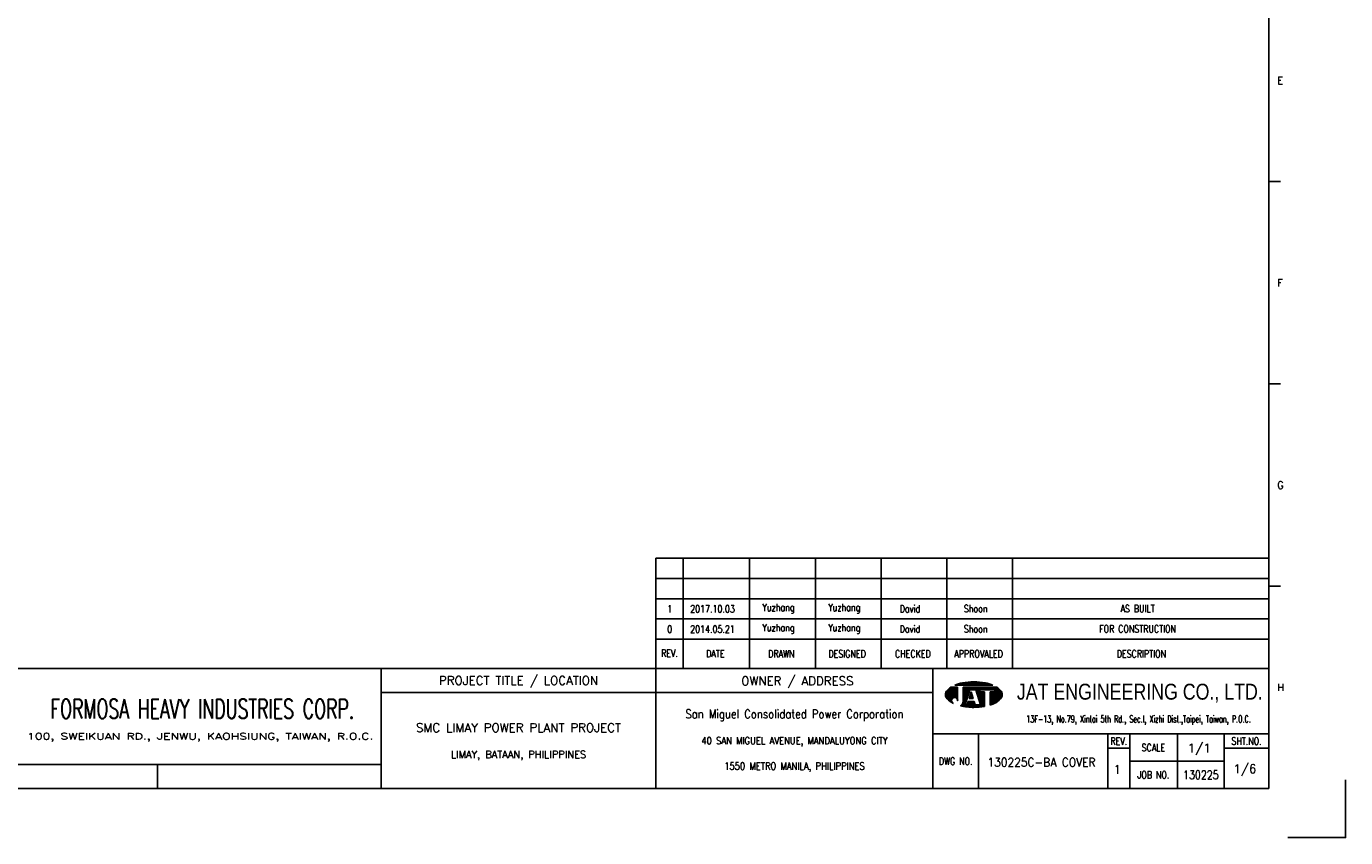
# Model space of a CAD drawing. Extents: x 1536 to 2142, y 390 to 818.
# Tile 2 of 3: x 1813 to 2142, y 390 to 592. Entities that reach past the tile are written whole.
import ezdxf
from ezdxf.enums import TextEntityAlignment as Align
from ezdxf.lldxf.tags import DXFTag

# ---------------------------------------------------------------- set-up
doc = ezdxf.new("R2010")
doc.units = 0
doc.header["$MEASUREMENT"] = 0
doc.layers.get('0').update_dxf_attribs({"linetype": 'CONTINUOUS'})
doc.layers.get('DEFPOINTS').update_dxf_attribs({"linetype": 'CONTINUOUS'})
for name, color, linetype in [('B_DIM', 7, 'CONTINUOUS'), ('CON', 4, 'CONTINUOUS'), ('HID', 2, 'HIDDEN'), ('T', 2, 'CONTINUOUS'), ('TEXT', 7, 'CONTINUOUS'), ('圖框CON', 4, 'CONTINUOUS'), ('框線', 6, 'CONTINUOUS')]:
    doc.layers.add(name, color=color, linetype=linetype)
doc.styles.add('AEH', font='simplex.shx', dxfattribs={"width": 0.8, "bigfont": 'ae.shx'})
doc.styles.add('DAYUKP', font='complex', dxfattribs={"bigfont": 'DAYUKP.SHX'})
doc.styles.add('E2', font='simplex.shx', dxfattribs={"height": 2})
doc.styles.add('E3', font='simplex.shx', dxfattribs={"height": 3})
doc.styles.add('ROMANS', font='romans', dxfattribs={"width": 0.8})
doc.styles.add('WMF-Arial0', font='arial.ttf')
tags = doc.linetypes.add('HIDDEN', pattern=[0.375, 0.25, -0.125]).pattern_tags.tags
tags[6:7] = [DXFTag(74, 4), DXFTag(75, 0), DXFTag(340, '0'), DXFTag(46, 1.0), DXFTag(50, 0.0), DXFTag(44, 0.0), DXFTag(45, 0.0)]
tags[4:5] = [DXFTag(74, 4), DXFTag(75, 0), DXFTag(340, '0'), DXFTag(46, 1.0), DXFTag(50, 0.0), DXFTag(44, 0.0), DXFTag(45, 0.0)]

# ---------------------------------------------------------------- blocks, each defined once
blk = doc.blocks.new('1880-TITLE_BLK')
at = {"layer": 'TEXT', "color": 2, "linetype": 'Continuous', "style": 'E3'}
for tag, p in [('SCALE', (790.95, 31.17)), ('DWG_NO', (736.41, 26.44)), ('REV', (762.59, 23.97)), ('SHT_NO', (806.74, 23.97))]:
    blk.add_attdef(tag, text='', height=3, dxfattribs=at).set_placement(p, align=Align.MIDDLE)
at = {"layer": 'TEXT', "linetype": 'Continuous', "style": 'E2', "width": 0.6}
for tag, p in [('REV_DATE', (418.65, 19.76)), ('APPR_DATE', (492.93, 19.76))]:
    blk.add_attdef(tag, text='', height=2, dxfattribs=at).set_placement(p, align=Align.MIDDLE_LEFT)
blk = doc.blocks.new('1')
at = {"layer": 'B_DIM'}
for p, q in [((1247.82, 1.18), (1095.17, 1.18)), ((1095.17, -26.3), (1095.17, 1.18)), ((1101.97, -26.3), (1101.97, 1.18)), ((1118.5, -26.3), (1118.5, 1.18)), ((1134.87, -26.3), (1134.87, 1.18)), ((1151.24, -26.3), (1151.24, 1.18)), ((1167.62, -26.3), (1167.62, 1.18)), ((1183.99, -26.3), (1183.99, 1.18)), ((1247.82, -3.86), (1095.17, -3.86)), ((1095.17, -24.02), (1095.17, -7.47)), ((1247.82, -8.91), (1095.17, -8.91)), ((1247.82, -13.95), (1095.17, -13.95)), ((1247.82, -18.99), (1095.17, -18.99))]:
    blk.add_line(p, q, dxfattribs=at)
at = {"layer": 'DEFPOINTS'}
blk.add_lwpolyline([(1252.5, -68.44), (1266.9, -68.44), (1266.9, -54.04)], dxfattribs=at)
at = {"layer": 'T', "color": 0, "lineweight": -3}
for p, q in [((1167.29, -32.86), (1169.2, -30.95)), ((1167.29, -32.72), (1169.06, -30.95)), ((1167.3, -32.99), (1169.34, -30.95)), ((1167.3, -32.57), (1168.92, -30.95)), ((1167.32, -33.11), (1169.47, -30.95)), ((1167.34, -33.22), (1169.61, -30.95)), ((1167.34, -32.39), (1168.78, -30.95)), ((1167.38, -33.33), (1169.75, -30.95)), ((1167.41, -32.18), (1168.64, -30.95)), ((1167.42, -33.43), (1169.89, -30.95)), ((1167.46, -33.52), (1170.03, -30.95)), ((1167.51, -33.61), (1170.17, -30.95)), ((1167.57, -33.69), (1170.3, -30.96)), ((1167.61, -31.84), (1168.15, -31.31)), ((1167.63, -33.77), (1170.3, -31.1)), ((1167.69, -33.85), (1170.3, -31.23)), ((1167.76, -33.92), (1170.3, -31.37)), ((1167.83, -33.99), (1170.3, -31.51)), ((1167.9, -34.06), (1170.3, -31.65)), ((1167.97, -34.13), (1170.3, -31.79)), ((1168.04, -34.19), (1170.3, -31.93)), ((1168.11, -34.26), (1170.3, -32.07)), ((1168.19, -34.32), (1170.3, -32.21)), ((1168.26, -34.39), (1170.3, -32.35)), ((1169.18, -33.61), (1170.3, -32.49)), ((1169.39, -33.53), (1170.3, -32.62)), ((1169.55, -33.52), (1170.3, -32.76)), ((1169.7, -30.45), (1169.79, -30.36)), ((1169.84, -30.45), (1170.01, -30.27)), ((1169.98, -30.45), (1170.23, -30.2)), ((1170.12, -30.45), (1170.43, -30.13)), ((1170.26, -30.45), (1170.63, -30.07)), ((1170.39, -30.45), (1170.82, -30.02)), ((1170.53, -30.45), (1171.01, -29.98)), ((1170.67, -30.45), (1171.19, -29.93)), ((1170.81, -30.45), (1171.36, -29.9)), ((1170.95, -30.45), (1171.54, -29.86)), ((1171.09, -30.45), (1171.7, -29.83)), ((1171.23, -30.45), (1171.87, -29.81)), ((1171.37, -30.45), (1172.04, -29.78)), ((1171.51, -30.45), (1172.2, -29.76)), ((1171.65, -30.45), (1172.36, -29.74)), ((1171.65, -33.23), (1173.92, -30.95)), ((1171.65, -33.09), (1173.78, -30.95)), ((1171.65, -32.95), (1173.64, -30.95)), ((1171.65, -32.81), (1173.51, -30.95)), ((1171.65, -32.67), (1173.37, -30.95)), ((1171.65, -32.53), (1173.23, -30.95)), ((1171.65, -32.39), (1173.09, -30.95)), ((1171.65, -32.26), (1172.95, -30.95)), ((1171.65, -32.12), (1172.81, -30.95)), ((1171.65, -31.98), (1172.67, -30.95)), ((1171.65, -31.84), (1172.53, -30.95)), ((1171.65, -31.42), (1172.12, -30.95)), ((1171.65, -31.28), (1171.98, -30.95)), ((1171.65, -31.14), (1171.84, -30.95)), ((1171.65, -31), (1171.7, -30.95)), ((1171.65, -31.7), (1172.39, -30.95)), ((1171.65, -31.56), (1172.25, -30.95)), ((1171.65, -33.37), (1173.29, -31.72)), ((1171.65, -33.51), (1173.23, -31.92)), ((1171.65, -33.65), (1173.16, -32.13)), ((1171.65, -33.78), (1173.1, -32.33)), ((1171.65, -33.92), (1173.03, -32.54)), ((1171.65, -34.06), (1172.97, -32.74)), ((1171.78, -30.45), (1172.52, -29.72)), ((1171.92, -30.45), (1172.67, -29.7)), ((1172.06, -30.45), (1172.83, -29.68)), ((1172.2, -30.45), (1172.98, -29.67)), ((1172.34, -30.45), (1173.13, -29.66)), ((1172.48, -30.45), (1173.28, -29.65)), ((1172.62, -30.45), (1173.43, -29.64)), ((1172.76, -30.45), (1173.58, -29.63)), ((1172.9, -30.45), (1173.72, -29.62)), ((1173.04, -30.45), (1173.87, -29.62)), ((1173.17, -30.45), (1174.01, -29.61)), ((1173.25, -33.44), (1173.87, -32.81)), ((1173.31, -30.45), (1174.15, -29.61)), ((1173.31, -33.23), (1173.84, -32.7)), ((1173.37, -33.03), (1173.81, -32.6)), ((1173.39, -31.62), (1174.06, -30.95)), ((1173.44, -32.83), (1173.77, -32.49)), ((1173.45, -30.45), (1174.29, -29.61)), ((1173.5, -32.62), (1173.74, -32.39)), ((1173.53, -31.62), (1174.2, -30.95)), ((1173.57, -32.42), (1173.71, -32.28)), ((1173.59, -30.45), (1174.43, -29.61)), ((1173.63, -32.22), (1173.67, -32.17)), ((1173.67, -31.62), (1174.34, -30.95)), ((1173.73, -30.45), (1174.57, -29.61)), ((1173.81, -31.62), (1174.48, -30.95)), ((1173.87, -30.45), (1174.7, -29.62)), ((1173.95, -31.62), (1174.62, -30.95)), ((1174.01, -30.45), (1174.84, -29.62)), ((1174.09, -31.62), (1174.76, -30.95)), ((1174.15, -30.45), (1174.97, -29.62)), ((1174.22, -31.62), (1174.9, -30.95)), ((1174.29, -30.45), (1175.11, -29.63)), ((1174.36, -31.62), (1175.03, -30.95)), ((1174.43, -30.45), (1175.24, -29.64)), ((1174.5, -31.62), (1175.17, -30.95)), ((1174.56, -30.45), (1175.37, -29.65)), ((1174.64, -31.62), (1175.31, -30.95)), ((1174.7, -30.45), (1175.5, -29.65)), ((1174.78, -31.62), (1175.45, -30.95)), ((1174.84, -30.45), (1175.63, -29.67)), ((1174.85, -31.69), (1175.59, -30.95)), ((1174.89, -31.79), (1175.73, -30.95)), ((1174.92, -31.9), (1175.87, -30.95)), ((1174.96, -32), (1176.01, -30.95)), ((1174.98, -30.45), (1175.75, -29.68)), ((1174.99, -32.11), (1176.15, -30.95)), ((1175.02, -32.22), (1176.29, -30.95)), ((1175.06, -32.32), (1176.42, -30.95)), ((1175.09, -32.43), (1175.84, -31.68)), ((1175.12, -30.45), (1175.88, -29.69)), ((1175.12, -32.53), (1175.84, -31.81)), ((1175.16, -32.64), (1175.84, -31.95)), ((1175.19, -32.74), (1175.84, -32.09)), ((1175.22, -32.85), (1175.95, -32.13)), ((1175.26, -30.45), (1176.01, -29.7)), ((1175.26, -32.95), (1176.08, -32.13)), ((1175.29, -33.06), (1176.22, -32.13)), ((1175.32, -33.16), (1176.36, -32.13)), ((1175.36, -33.27), (1176.5, -32.13)), ((1175.39, -33.38), (1176.64, -32.13)), ((1175.4, -30.45), (1176.13, -29.72)), ((1175.42, -33.48), (1176.78, -32.13)), ((1175.46, -33.59), (1176.92, -32.13)), ((1175.49, -33.69), (1177.01, -32.17)), ((1175.53, -33.8), (1177.01, -32.31)), ((1175.54, -30.45), (1176.26, -29.73)), ((1175.56, -33.9), (1177.01, -32.45)), ((1175.59, -34.01), (1177.01, -32.59)), ((1175.63, -34.11), (1177.01, -32.73)), ((1175.68, -30.45), (1176.38, -29.75)), ((1175.82, -30.45), (1176.5, -29.76)), ((1175.89, -31.62), (1176.56, -30.95)), ((1175.95, -30.45), (1176.62, -29.78)), ((1176.03, -31.62), (1176.7, -30.95)), ((1176.09, -30.45), (1176.74, -29.8)), ((1176.17, -31.62), (1176.84, -30.95)), ((1176.23, -30.45), (1176.86, -29.82)), ((1176.31, -31.62), (1176.98, -30.95)), ((1176.37, -30.45), (1176.98, -29.84)), ((1176.45, -31.62), (1177.12, -30.95)), ((1176.51, -30.45), (1177.1, -29.86)), ((1176.59, -31.62), (1177.26, -30.95)), ((1176.65, -30.45), (1177.22, -29.88)), ((1176.73, -31.62), (1177.4, -30.95)), ((1176.79, -30.45), (1177.33, -29.9)), ((1176.87, -31.62), (1177.54, -30.95)), ((1176.93, -30.45), (1177.45, -29.93)), ((1177, -31.62), (1177.68, -30.95)), ((1177.07, -30.45), (1177.56, -29.95)), ((1177.14, -31.62), (1177.81, -30.95)), ((1177.21, -30.45), (1177.67, -29.98)), ((1177.28, -31.62), (1177.95, -30.95)), ((1177.34, -30.45), (1177.79, -30.01)), ((1177.42, -31.62), (1178.09, -30.95)), ((1177.48, -30.45), (1177.9, -30.04)), ((1177.56, -31.62), (1178.23, -30.95)), ((1177.62, -30.45), (1178.01, -30.07)), ((1177.7, -31.62), (1178.37, -30.95)), ((1177.76, -30.45), (1178.11, -30.1)), ((1177.84, -31.62), (1178.51, -30.95)), ((1177.9, -30.45), (1178.22, -30.13)), ((1177.98, -31.62), (1178.65, -30.95)), ((1178.04, -30.45), (1178.33, -30.16)), ((1178.12, -31.62), (1178.79, -30.95)), ((1178.18, -30.45), (1178.43, -30.2)), ((1178.26, -31.62), (1178.93, -30.95)), ((1178.32, -30.45), (1178.53, -30.23)), ((1178.36, -33.33), (1180.44, -31.25)), ((1178.36, -33.47), (1180.52, -31.31)), ((1178.36, -33.61), (1180.59, -31.37)), ((1178.36, -33.75), (1180.66, -31.44)), ((1178.36, -33.89), (1180.74, -31.51)), ((1178.36, -34.02), (1180.81, -31.58)), ((1178.36, -34.16), (1180.87, -31.65)), ((1178.36, -34.3), (1180.94, -31.72)), ((1178.36, -34.44), (1181.01, -31.79)), ((1178.36, -34.58), (1181.07, -31.87)), ((1178.36, -34.72), (1181.13, -31.95)), ((1178.36, -34.86), (1181.18, -32.04)), ((1178.36, -32.77), (1179, -32.13)), ((1178.36, -32.91), (1179.14, -32.13)), ((1178.36, -33.05), (1179.28, -32.13)), ((1178.36, -33.19), (1179.42, -32.13)), ((1178.36, -35), (1181.23, -32.13)), ((1178.36, -32.5), (1178.73, -32.13)), ((1178.36, -32.63), (1178.86, -32.13)), ((1178.36, -32.22), (1178.45, -32.13)), ((1178.36, -32.36), (1178.59, -32.13)), ((1178.36, -35.14), (1181.27, -32.23)), ((1178.36, -35.28), (1181.3, -32.33)), ((1178.36, -35.41), (1181.33, -32.44)), ((1178.39, -31.62), (1179.07, -30.95)), ((1178.46, -30.45), (1178.64, -30.27)), ((1178.53, -31.62), (1179.2, -30.95)), ((1178.56, -35.36), (1181.36, -32.55)), ((1178.6, -30.45), (1178.74, -30.31)), ((1178.67, -31.62), (1179.34, -30.95)), ((1178.73, -30.45), (1178.84, -30.35)), ((1178.77, -35.28), (1181.37, -32.68)), ((1178.81, -31.62), (1179.48, -30.95)), ((1178.87, -30.45), (1178.94, -30.38)), ((1178.95, -31.62), (1179.62, -30.95)), ((1179, -35.18), (1181.38, -32.81)), ((1179.01, -30.45), (1179.04, -30.43)), ((1179.09, -31.62), (1179.76, -30.95)), ((1179.23, -31.62), (1179.9, -30.95)), ((1179.37, -31.62), (1180.04, -30.95)), ((1179.51, -31.62), (1180.12, -31.01)), ((1179.53, -31.74), (1180.21, -31.06)), ((1179.53, -31.88), (1180.29, -31.12)), ((1179.53, -32.02), (1180.36, -31.18)), ((1168.34, -34.45), (1168.85, -33.94)), ((1168.42, -34.51), (1168.78, -34.15)), ((1168.5, -34.57), (1168.77, -34.3)), ((1168.58, -34.62), (1168.78, -34.43)), ((1168.67, -34.68), (1168.81, -34.54)), ((1168.75, -34.73), (1168.85, -34.64)), ((1168.84, -34.79), (1168.9, -34.72)), ((1168.93, -34.84), (1168.96, -34.8)), ((1169.02, -34.89), (1169.03, -34.87)), ((1169.11, -34.93), (1169.11, -34.93)), ((1169.2, -34.98), (1169.2, -34.98)), ((1169.67, -33.53), (1170.3, -32.9)), ((1169.78, -33.56), (1170.3, -33.04)), ((1169.88, -33.6), (1170.3, -33.18)), ((1169.97, -33.65), (1170.3, -33.32)), ((1170.05, -33.71), (1170.3, -33.46)), ((1170.12, -33.78), (1170.3, -33.6)), ((1170.18, -33.86), (1170.3, -33.74)), ((1170.23, -33.95), (1170.3, -33.88)), ((1170.27, -34.05), (1170.3, -34.01)), ((1170.3, -34.16), (1170.3, -34.15)), ((1170.3, -34.29), (1170.31, -34.29)), ((1171.05, -35.63), (1172.51, -34.17)), ((1171.16, -35.66), (1172.45, -34.37)), ((1171.28, -35.68), (1172.39, -34.58)), ((1171.39, -35.71), (1172.32, -34.78)), ((1171.51, -35.73), (1172.26, -34.98)), ((1171.53, -35.02), (1172.58, -33.96)), ((1171.6, -34.8), (1172.64, -33.76)), ((1171.63, -35.75), (1172.19, -35.19)), ((1171.64, -34.63), (1172.71, -33.56)), ((1171.65, -34.2), (1172.9, -32.94)), ((1171.65, -34.34), (1172.84, -33.15)), ((1171.65, -34.48), (1171.65, -34.48)), ((1171.75, -35.77), (1172.2, -35.31)), ((1171.87, -35.79), (1172.34, -35.31)), ((1171.99, -35.81), (1172.48, -35.31)), ((1172.11, -35.83), (1172.62, -35.31)), ((1172.23, -35.84), (1173.6, -34.48)), ((1172.35, -35.86), (1173.74, -34.48)), ((1172.48, -35.87), (1173.87, -34.48)), ((1172.6, -35.89), (1174.01, -34.48)), ((1172.67, -35.26), (1173.46, -34.48)), ((1172.73, -35.9), (1174.15, -34.48)), ((1172.73, -35.06), (1173.32, -34.48)), ((1172.8, -34.86), (1173.18, -34.48)), ((1172.85, -35.91), (1174.29, -34.48)), ((1172.86, -34.65), (1173.04, -34.48)), ((1172.98, -35.93), (1174.41, -34.5)), ((1173.11, -35.94), (1174.44, -34.6)), ((1173.16, -33.8), (1173.94, -33.02)), ((1173.18, -33.64), (1173.91, -32.91)), ((1173.24, -35.95), (1174.48, -34.71)), ((1173.29, -33.8), (1173.97, -33.12)), ((1173.37, -35.96), (1174.51, -34.81)), ((1173.43, -33.8), (1174.01, -33.23)), ((1173.5, -35.96), (1174.54, -34.92)), ((1173.57, -33.8), (1174.04, -33.34)), ((1173.63, -35.97), (1174.58, -35.03)), ((1173.71, -33.8), (1174.07, -33.44)), ((1173.77, -35.98), (1174.61, -35.13)), ((1173.85, -33.8), (1174.11, -33.55)), ((1173.9, -35.98), (1174.64, -35.24)), ((1173.99, -33.8), (1174.14, -33.65)), ((1174.04, -35.98), (1174.7, -35.31)), ((1174.13, -33.8), (1174.17, -33.76)), ((1174.17, -35.98), (1174.84, -35.31)), ((1174.31, -35.99), (1174.98, -35.31)), ((1174.45, -35.98), (1175.12, -35.31)), ((1174.59, -35.98), (1175.26, -35.31)), ((1174.73, -35.98), (1175.4, -35.31)), ((1174.88, -35.98), (1175.54, -35.31)), ((1175.02, -35.97), (1175.68, -35.31)), ((1175.17, -35.96), (1175.82, -35.31)), ((1175.32, -35.95), (1175.95, -35.31)), ((1175.46, -35.94), (1177.01, -34.39)), ((1175.62, -35.93), (1177.01, -34.53)), ((1175.66, -34.22), (1177.01, -32.86)), ((1175.69, -34.32), (1177.01, -33)), ((1175.73, -34.43), (1177.01, -33.14)), ((1175.76, -34.54), (1177.01, -33.28)), ((1175.77, -35.92), (1177.01, -34.67)), ((1175.79, -34.64), (1177.01, -33.42)), ((1175.83, -34.75), (1177.01, -33.56)), ((1175.86, -34.85), (1177.01, -33.7)), ((1175.89, -34.96), (1177.01, -33.84)), ((1175.92, -35.9), (1177.01, -34.81)), ((1175.93, -35.06), (1177.01, -33.98)), ((1175.96, -35.17), (1177.01, -34.12)), ((1176, -35.27), (1177.01, -34.25)), ((1176.08, -35.89), (1177.01, -34.95)), ((1176.24, -35.87), (1177.01, -35.09)), ((1176.39, -35.85), (1177.01, -35.23)), ((1176.56, -35.83), (1177.01, -35.37)), ((1176.72, -35.8), (1177.01, -35.51)), ((1176.89, -35.77), (1177.01, -35.64)), ((1179.25, -35.08), (1181.37, -32.96)), ((1179.51, -34.96), (1181.34, -33.12)), ((1179.82, -34.79), (1181.29, -33.32)), ((1180.23, -34.52), (1181.17, -33.58))]:
    blk.add_line(p, q, dxfattribs=at)
at = {"layer": 'T', "lineweight": -3}
for p, q in [((1170.3, -30.95), (1168.61, -30.95)), ((1169.57, -30.45), (1179.1, -30.45)), ((1170.3, -30.95), (1170.3, -34.31)), ((1180.05, -30.95), (1171.65, -30.95)), ((1171.65, -31.29), (1171.65, -30.95)), ((1171.65, -30.95), (1171.65, -34.49)), ((1172.15, -35.31), (1173.32, -31.62)), ((1173.66, -32.13), (1173.13, -33.8)), ((1173.32, -31.62), (1174.83, -31.62)), ((1174.19, -33.8), (1173.66, -32.13)), ((1174, -31.62), (1174.83, -31.62)), ((1174.83, -31.62), (1176.01, -35.31)), ((1175.84, -31.62), (1179.53, -31.62)), ((1175.84, -32.13), (1175.84, -31.62)), ((1177.01, -32.13), (1175.84, -32.13)), ((1177.01, -32.13), (1177.01, -35.75)), ((1179.53, -32.13), (1178.36, -32.13)), ((1178.36, -32.13), (1178.36, -35.42)), ((1179.53, -31.62), (1179.53, -32.13)), ((1172.74, -33.35), (1171.65, -34.48)), ((1172.65, -35.31), (1172.15, -35.31)), ((1172.92, -34.48), (1172.65, -35.31)), ((1174.4, -34.48), (1172.92, -34.48)), ((1173.13, -33.8), (1174.19, -33.8)), ((1174.67, -35.31), (1174.4, -34.48)), ((1176.01, -35.31), (1174.67, -35.31))]:
    blk.add_line(p, q, dxfattribs=at)
for centre, major_axis, start_param, end_param in [((1168.85, -32.8), (1.11, 1.11), 1.614811, 2.356194), ((1168.85, -32.8), (-1.11, 1.11), 0.785398, 1.526782), ((1171.44, -35.17), (-3.59, 3.59), 6.088179, 6.3272), ((1173.18, -39.02), (-6.58, 6.58), 5.683021, 5.897183), ((1174.33, -45.15), (-10.98, 10.98), 5.497787, 5.683021), ((1174.33, -45.15), (10.98, 10.98), 0.600164, 0.785398), ((1175.48, -39.02), (6.58, 6.58), 0.386002, 0.600164), ((1177.22, -35.17), (-3.59, 3.59), 4.668374, 4.907395), ((1179.81, -32.8), (-1.11, 1.11), 3.926991, 4.668374), ((1179.81, -32.8), (1.11, 1.11), 4.756403, 5.497787), ((1171.44, -30.42), (3.59, 3.59), 3.097578, 3.478972), ((1169.54, -34.29), (-0.544, 0.544), 3.906164, 8.245601), ((1170.29, -34.46), (0.962, 0.962), 4.470635, 5.546585), ((1174.33, -20.45), (10.98, 10.98), 3.710226, 3.926991), ((1174.33, -20.45), (10.98, 10.98), 3.926991, 4.100643), ((1175.48, -26.58), (-6.58, 6.58), 2.670765, 2.781027), ((1177.22, -30.42), (-3.59, 3.59), 2.781027, 3.185607)]:
    blk.add_ellipse(centre, major_axis=major_axis, ratio=1, start_param=start_param, end_param=end_param, dxfattribs=at)
at = {"layer": '圖框CON'}
for p, q in [((1250.71, 95.03), (1247.82, 95.03)), ((1250.71, 44.62), (1247.82, 44.62)), ((1250.71, -5.79), (1247.82, -5.79)), ((1164.16, -42.6), (1247.82, -42.6)), ((1175.46, -42.6), (1175.46, -56.2)), ((1207.7, -42.6), (1207.7, -56.2)), ((1213.17, -42.6), (1213.17, -56.2)), ((1225.07, -56.2), (1225.07, -42.6)), ((1236.65, -56.2), (1236.65, -42.6)), ((1207.7, -46.16), (1213.17, -46.16)), ((1236.65, -46.16), (1247.82, -46.16)), ((971.08, -50.21), (971.08, -56.2)), ((1213.17, -49.4), (1236.65, -49.4))]:
    blk.add_line(p, q, dxfattribs=at)
for points in [[(1026.71, -56.2), (1026.71, -26.3)], [(1095.17, -56.2), (1095.17, -26.3)], [(1164.16, -56.2), (1164.16, -26.3)], [(1164.16, -32.28), (1026.71, -32.28)], [(1026.71, -50.21), (1010.27, -50.21), (915.46, -50.21)]]:
    blk.add_lwpolyline(points, dxfattribs=at)
at = {"layer": '框線'}
for p, q in [((1247.82, -56.2), (1247.82, 347.09)), ((1247.82, -26.3), (700.5, -26.3)), ((1247.82, -56.2), (700.5, -56.2))]:
    blk.add_line(p, q, dxfattribs=at)
at = {"style": 'DAYUKP'}
for s, p in [('E', (1249.86, 120.23)), ('F', (1249.86, 69.82)), ('G', (1249.86, 19.41)), ('H', (1249.86, -31))]:
    blk.add_text(s, height=1.8, dxfattribs=at).set_placement(p, align=Align.MIDDLE_LEFT)
at = {"style": 'WMF-Arial0', "width": 0.8}
blk.add_text('JAT ENGINEERING CO., LTD.', height=3.9609, dxfattribs=at).set_placement((1215.66, -32.41), align=Align.MIDDLE)
at = {"color": 90, "ltscale": 500, "style": 'ROMANS', "width": 0.65}
blk.add_text('FORMOSA HEAVY INDUSTRIES CORP.', height=4.8509, dxfattribs=at).set_placement((982.2, -36.34), align=Align.MIDDLE)
at = {"color": 2, "ltscale": 500, "style": 'ROMANS', "width": 0.85}
blk.add_text('San Miguel Consolidated Power Corporation', height=2.1605, dxfattribs=at).set_placement((1129.66, -37.62), align=Align.MIDDLE_CENTER)
at = {"color": 2, "ltscale": 500, "style": 'ROMANS'}
for s, height, p in [('SMC LIMAY POWER PLANT PROJECT', 2.1605, (1060.94, -41.04)), ('LIMAY, BATAAN, PHILIPPINES', 1.8004, (1060.94, -47.71))]:
    blk.add_text(s, height=height, dxfattribs=at).set_placement(p, align=Align.MIDDLE_CENTER)
at = {"color": 4, "ltscale": 500, "style": 'ROMANS', "width": 0.85}
for s, p in [('40 SAN MIGUEL AVENUE, MANDALUYONG CITY', (1129.66, -44.28)), ('1550 METRO MANILA, PHILIPPINES', (1129.66, -50.61))]:
    blk.add_text(s, height=1.8004, dxfattribs=at).set_placement(p, align=Align.MIDDLE_CENTER)
at = {"layer": 'B_DIM', "style": 'AEH', "width": 0.8}
for s, height, p in [('REV.', 1.8, (1098.54, -22.49)), ('DATE', 1.8, (1109.97, -22.59)), ('DRAWN', 1.8, (1126.39, -22.64)), ('DESIGNED', 1.8, (1142.77, -22.64)), ('CHECKED', 1.8, (1159.14, -22.64)), ('APPROVALED', 1.8, (1175.51, -22.64)), ('DESCRIPTION', 1.8004, (1216.05, -22.64))]:
    blk.add_text(s, height=height, dxfattribs=at).set_placement(p, align=Align.MIDDLE)
at = {"layer": 'HID', "ltscale": 500, "style": 'ROMANS'}
for s, p in [('PROJECT TITLE / LOCATION', (1060.94, -29.44)), ('OWNER / ADDRESS', (1130.39, -29.54))]:
    blk.add_text(s, height=2.1605, dxfattribs=at).set_placement(p, align=Align.MIDDLE)
at = {"layer": 'HID', "style": 'ROMANS', "width": 1.216198}
blk.add_text('100, SWEIKUAN RD., JENWU, KAOHSIUNG, TAIWAN, R.O.C.', height=1.6237, dxfattribs=at).set_placement((938.57, -44), (1024.8, -44), align=Align.FIT)
at = {"layer": 'HID', "color": 7, "style": 'ROMANS', "width": 0.8}
for s, p in [('REV.', (1210.44, -44.38)), ('SCALE', (1219.04, -46)), ('SHT.NO.', (1242.23, -44.38)), ('DWG NO.', (1169.81, -49.4)), ('JOB NO.', (1219.04, -52.8))]:
    blk.add_text(s, height=1.8, dxfattribs=at).set_placement(p, align=Align.MIDDLE)
at = {"layer": 'T', "color": 2, "ltscale": 500, "style": 'ROMANS', "width": 0.65}
blk.add_text('13F-13, No.79, Xintai 5th Rd., Sec.I, Xizhi Dist.,Taipei, Taiwan, P.O.C.', height=1.8004, dxfattribs=at).set_placement((1215.34, -39.77), align=Align.CENTER)

msp = doc.modelspace()

# ---------------------------------------------------------------- block references
at = {"layer": 'CON'}
msp.add_blockref('1', (874.94, 458.44), dxfattribs=at)
at = {"layer": 'TEXT', "color": 0}
ref = msp.add_blockref('1880-TITLE_BLK', (1535.77, 389.74), dxfattribs=dict(at, xscale=0.7201574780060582, yscale=0.7201574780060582, zscale=0.7201574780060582))
ref.add_attrib('DWG_NO', '130225C-BA COVER', dxfattribs={"color": 2, "linetype": 'Continuous', "height": 2.1605, "style": 'E3', "width": 0.9}).set_placement((2066.11, 408.78), align=Align.MIDDLE)
ref.add_attrib('REV', '1', dxfattribs={"color": 2, "linetype": 'Continuous', "height": 2.16, "style": 'E3'}).set_placement((2084.96, 407), align=Align.MIDDLE)
ref.add_attrib('SCALE', '1/1', dxfattribs={"color": 2, "linetype": 'Continuous', "height": 2.16, "style": 'E3'}).set_placement((2105.38, 412.18), align=Align.MIDDLE)
ref.add_attrib('SHT_NO', '1/6', dxfattribs={"color": 2, "linetype": 'Continuous', "height": 2.16, "style": 'E3'}).set_placement((2116.76, 407), align=Align.MIDDLE)

# ---------------------------------------------------------------- texts
at = {"layer": 'T', "style": 'AEH', "width": 0.8}
for s, height, p in [('1', 1.8, (1973.54, 446.99)), ('2017.10.03', 1.8, (1984.2, 447.01)), ('Yuzhang', 1.8, (2000.63, 447.07)), ('Yuzhang', 1.8, (2017, 447.07)), ('David', 1.8, (2033.37, 447.07)), ('Shoon', 1.8, (2049.74, 447.07)), ('AS BUILT', 1.8, (2090.04, 447.07)), ('0', 1.8, (1973.54, 441.95)), ('2014.05.21', 1.8, (1984.2, 441.97)), ('Yuzhang', 1.8, (2000.63, 442.02)), ('Yuzhang', 1.8, (2017, 442.02)), ('David', 1.8, (2033.37, 442.02)), ('Shoon', 1.8, (2049.74, 442.02)), ('FOR CONSTRUCTION', 1.8004, (2090.04, 442.02))]:
    msp.add_text(s, height=height, dxfattribs=at).set_placement(p, align=Align.MIDDLE)
at = {"layer": 'TEXT', "color": 2, "style": 'E3', "width": 0.8}
msp.add_text('130225', height=2.16, dxfattribs=at).set_placement((2105.8, 405.64), align=Align.MIDDLE_CENTER)

doc.saveas('drawing.dxf')
